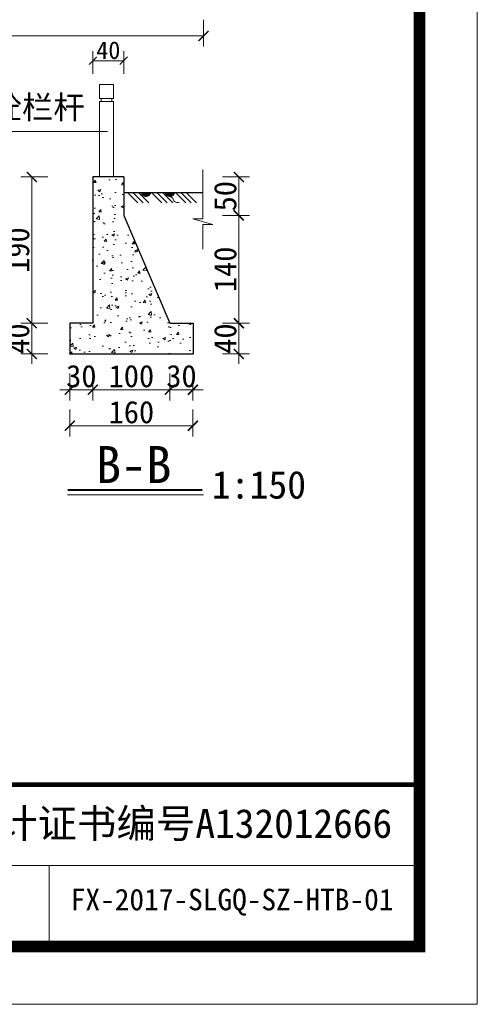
# Model space of a CAD drawing. Extents: x -27255 to 1448651, y 31034 to 8081248.
# Tile 131 of 198: x 583599 to 583658, y 3862053 to 3862181. Entities that reach past the tile are written whole.
import ezdxf

# ---------------------------------------------------------------- set-up
doc = ezdxf.new("R2010")
doc.units = 0
doc.header["$PDMODE"] = 32
doc.header["$PDSIZE"] = 0.2
doc.layers.get('0').update_dxf_attribs({"linetype": 'CONTINUOUS'})
doc.layers.get('Defpoints').update_dxf_attribs({"linetype": 'CONTINUOUS'})
for name, color, linetype, lineweight in [('0.09折线', 6, 'CONTINUOUS', 9), ('0.09标注线', 3, 'CONTINUOUS', 9), ('0.13填充', 8, 'CONTINUOUS', 9), ('0.13文字', 3, 'CONTINUOUS', 13), ('0.30粗线', 7, 'CONTINUOUS', 30), ('图框', 7, 'CONTINUOUS', 20), ('文字', 7, 'CONTINUOUS', 15), ('细实线', 3, 'CONTINUOUS', 20)]:
    doc.layers.add(name, color=color, linetype=linetype, lineweight=lineweight)
doc.styles.add('-仿宋_GB2312', font='FangSong_GB2312.ttf')
doc.styles.add('LYJFS', font='times.ttf', dxfattribs={"width": 0.7})
doc.styles.get("Standard").update_dxf_attribs({"font": 'rs.shx', "bigfont": 'hztxt.shx'})
doc.styles.add('宋体', font='FangSong_GB2312.ttf')
doc.dimstyles.get("Standard").update_dxf_attribs({"dimtxt": 0.18, "dimasz": 0.18, "dimexe": 0.18, "dimexo": 0.0625, "dimgap": 0.09, "dimtad": 0, "dimtih": 1, "dimtoh": 1, "dimdec": 4, "dimzin": 0, "dimdsep": 46, "dimtxsty": 'Standard', "dimcen": 0.09, "dimadec": 0, "dimazin": 0, "dimtfac": 1, "dimtdec": 4, "dimtofl": 0, "dimtmove": 0, "dimatfit": 3, "dimfxl": 1, "dimtolj": 1, "dimtzin": 0, "dimarcsym": 0})

# ---------------------------------------------------------------- blocks, each defined once
blk = doc.blocks.new('d4trtg')
at = {"lineweight": 0}
for p, q in [((658071.24, 3902577.34), (658071.24, 3899605.33)), ((658021.21, 3899725.41), (655949.81, 3899725.41)), ((658071.24, 3899605.33), (653868.4, 3899605.33))]:
    blk.add_line(p, q, dxfattribs=at)
blk.add_line((657700.99, 3899725.41), (657700.99, 3899655.36))
at = {"lineweight": 0, "const_width": 10.01}
blk.add_lwpolyline([(654118.57, 3902527.3), (658021.21, 3902527.3), (658021.21, 3899655.36), (654118.57, 3899655.36)], close=True, dxfattribs=at)
at = {"lineweight": 0, "const_width": 4}
blk.add_lwpolyline([(658021.21, 3899795.46), (654118.57, 3899795.46)], dxfattribs=at)
at = {"insert": (657776.04, 3899760.43), "char_height": 25.0169, "attachment_point": 5, "style": '宋体'}
blk.add_mtext('甲级设计证书编号A132012666', dxfattribs=at)
blk = doc.blocks.new('_ARCHTICK')
at = {"color": 0, "linetype": 'ByBlock', "const_width": 0.15}
blk.add_lwpolyline([(-0.5, -0.5), (0.5, 0.5)], dxfattribs=at)
blk = doc.blocks.new('*D3595')
at = {"layer": '0.13文字', "color": 0, "lineweight": 9}
for p, q in [((583091.38, 3862181.12), (583091.38, 3862177.62)), ((583622.38, 3862181.12), (583622.38, 3862177.62)), ((583091.38, 3862179.02), (583622.38, 3862179.02))]:
    blk.add_line(p, q, dxfattribs=at)
at = {"layer": 'Defpoints', "color": 0, "lineweight": 13}
for p in [(583622.38, 3862253.45), (583091.38, 3862248.44), (583622.38, 3862179.02)]:
    blk.add_point(p, dxfattribs=at)
at = {"layer": '0.13文字', "color": 0, "lineweight": 9, "xscale": 1.3, "yscale": 1.3, "zscale": 1.3, "rotation": 180}
blk.add_blockref('_ARCHTICK', (583091.38, 3862179.02), dxfattribs=at)
at = {"layer": '0.13文字', "color": 0, "lineweight": 9, "xscale": 1.3, "yscale": 1.3, "zscale": 1.3}
blk.add_blockref('_ARCHTICK', (583622.38, 3862179.02), dxfattribs=at)
at = {"layer": '0.13文字', "color": 0, "lineweight": 13, "insert": (583356.88, 3862180.77), "char_height": 2.9, "attachment_point": 5, "style": '-仿宋_GB2312'}
blk.add_mtext('\\A1;5310', dxfattribs=at)
blk = doc.blocks.new('*D4286')
at = {"layer": '0.13文字', "color": 0, "lineweight": 9}
for p, q in [((583624.86, 3862160.69), (583628.36, 3862160.69)), ((583626.96, 3862160.69), (583626.96, 3862155.69)), ((583624.86, 3862155.69), (583628.36, 3862155.69))]:
    blk.add_line(p, q, dxfattribs=at)
at = {"layer": 'Defpoints', "color": 0, "lineweight": 13}
for p in [(583608.01, 3862160.69), (583612.01, 3862155.69), (583626.96, 3862155.69)]:
    blk.add_point(p, dxfattribs=at)
at = {"layer": '0.13文字', "color": 0, "lineweight": 9, "xscale": 1.3, "yscale": 1.3, "zscale": 1.3}
for p, rotation in [((583626.96, 3862160.69), 90), ((583626.96, 3862155.69), 270)]:
    blk.add_blockref('_ARCHTICK', p, dxfattribs=dict(at, rotation=rotation))
at = {"layer": '0.13文字', "color": 0, "lineweight": 13, "insert": (583625.21, 3862158.19), "char_height": 2.9, "attachment_point": 5, "rotation": 90, "style": '-仿宋_GB2312'}
blk.add_mtext('\\A1;50', dxfattribs=at)
blk = doc.blocks.new('*D4287')
at = {"layer": '0.13文字', "color": 0, "lineweight": 9}
for p, q in [((583624.86, 3862155.69), (583628.36, 3862155.69)), ((583626.96, 3862155.69), (583626.96, 3862141.69)), ((583624.86, 3862141.69), (583628.36, 3862141.69))]:
    blk.add_line(p, q, dxfattribs=at)
at = {"layer": 'Defpoints', "color": 0, "lineweight": 13}
for p in [(583612.01, 3862155.69), (583618.01, 3862141.69), (583626.96, 3862141.69)]:
    blk.add_point(p, dxfattribs=at)
at = {"layer": '0.13文字', "color": 0, "lineweight": 9, "xscale": 1.3, "yscale": 1.3, "zscale": 1.3}
for p, rotation in [((583626.96, 3862155.69), 90), ((583626.96, 3862141.69), 270)]:
    blk.add_blockref('_ARCHTICK', p, dxfattribs=dict(at, rotation=rotation))
at = {"layer": '0.13文字', "color": 0, "lineweight": 13, "insert": (583625.21, 3862148.69), "char_height": 2.9, "attachment_point": 5, "rotation": 90, "style": '-仿宋_GB2312'}
blk.add_mtext('\\A1;140', dxfattribs=at)
blk = doc.blocks.new('*D4288')
at = {"layer": '0.13文字', "color": 0, "lineweight": 9}
for p, q in [((583626.96, 3862141.69), (583626.96, 3862142.99)), ((583624.86, 3862141.69), (583628.36, 3862141.69)), ((583626.96, 3862141.69), (583626.96, 3862137.69)), ((583624.86, 3862137.69), (583628.36, 3862137.69)), ((583626.96, 3862137.69), (583626.96, 3862136.39))]:
    blk.add_line(p, q, dxfattribs=at)
at = {"layer": 'Defpoints', "color": 0, "lineweight": 13}
for p in [(583618.01, 3862141.69), (583621.01, 3862137.69), (583626.96, 3862137.69)]:
    blk.add_point(p, dxfattribs=at)
at = {"layer": '0.13文字', "color": 0, "lineweight": 9, "xscale": 1.3, "yscale": 1.3, "zscale": 1.3}
for p, rotation in [((583626.96, 3862141.69), 270), ((583626.96, 3862137.69), 90)]:
    blk.add_blockref('_ARCHTICK', p, dxfattribs=dict(at, rotation=rotation))
at = {"layer": '0.13文字', "color": 0, "lineweight": 13, "insert": (583625.21, 3862139.69), "char_height": 2.9, "attachment_point": 5, "rotation": 90, "style": '-仿宋_GB2312'}
blk.add_mtext('\\A1;40', dxfattribs=at)
blk = doc.blocks.new('*D4289')
at = {"layer": '0.13文字', "color": 0, "lineweight": 9}
for p, q in [((583602.17, 3862160.69), (583598.67, 3862160.69)), ((583600.07, 3862160.69), (583600.07, 3862141.69)), ((583602.17, 3862141.69), (583598.67, 3862141.69))]:
    blk.add_line(p, q, dxfattribs=at)
at = {"layer": 'Defpoints', "color": 0, "lineweight": 13}
for p in [(583608.01, 3862160.69), (583600.07, 3862141.69), (583608.01, 3862141.69)]:
    blk.add_point(p, dxfattribs=at)
at = {"layer": '0.13文字', "color": 0, "lineweight": 9, "xscale": 1.3, "yscale": 1.3, "zscale": 1.3}
for p, rotation in [((583600.07, 3862160.69), 90), ((583600.07, 3862141.69), 270)]:
    blk.add_blockref('_ARCHTICK', p, dxfattribs=dict(at, rotation=rotation))
at = {"layer": '0.13文字', "color": 0, "lineweight": 13, "insert": (583598.32, 3862151.19), "char_height": 2.9, "attachment_point": 5, "rotation": 90, "style": '-仿宋_GB2312'}
blk.add_mtext('\\A1;190', dxfattribs=at)
blk = doc.blocks.new('*D4290')
at = {"layer": '0.13文字', "color": 0, "lineweight": 9}
for p, q in [((583600.07, 3862141.69), (583600.07, 3862142.99)), ((583602.17, 3862141.69), (583598.67, 3862141.69)), ((583600.07, 3862141.69), (583600.07, 3862137.69)), ((583602.17, 3862137.69), (583598.67, 3862137.69)), ((583600.07, 3862137.69), (583600.07, 3862136.39))]:
    blk.add_line(p, q, dxfattribs=at)
at = {"layer": 'Defpoints', "color": 0, "lineweight": 13}
for p in [(583605.01, 3862141.69), (583600.07, 3862137.69), (583605.01, 3862137.69)]:
    blk.add_point(p, dxfattribs=at)
at = {"layer": '0.13文字', "color": 0, "lineweight": 9, "xscale": 1.3, "yscale": 1.3, "zscale": 1.3}
for p, rotation in [((583600.07, 3862141.69), 270), ((583600.07, 3862137.69), 90)]:
    blk.add_blockref('_ARCHTICK', p, dxfattribs=dict(at, rotation=rotation))
at = {"layer": '0.13文字', "color": 0, "lineweight": 13, "insert": (583598.32, 3862139.69), "char_height": 2.9, "attachment_point": 5, "rotation": 90, "style": '-仿宋_GB2312'}
blk.add_mtext('\\A1;40', dxfattribs=at)
blk = doc.blocks.new('*D4298')
at = {"layer": '0.13文字', "color": 0, "lineweight": 9}
for p, q in [((583605.01, 3862135.15), (583605.01, 3862131.65)), ((583608.01, 3862135.15), (583608.01, 3862131.65)), ((583605.01, 3862133.05), (583603.71, 3862133.05)), ((583605.01, 3862133.05), (583608.01, 3862133.05)), ((583608.01, 3862133.05), (583609.31, 3862133.05))]:
    blk.add_line(p, q, dxfattribs=at)
at = {"layer": 'Defpoints', "color": 0, "lineweight": 13}
for p in [(583608.01, 3862141.69), (583605.01, 3862137.69), (583608.01, 3862133.05)]:
    blk.add_point(p, dxfattribs=at)
at = {"layer": '0.13文字', "color": 0, "lineweight": 9, "xscale": 1.3, "yscale": 1.3, "zscale": 1.3}
blk.add_blockref('_ARCHTICK', (583605.01, 3862133.05), dxfattribs=at)
at = {"layer": '0.13文字', "color": 0, "lineweight": 9, "xscale": 1.3, "yscale": 1.3, "zscale": 1.3, "rotation": 180}
blk.add_blockref('_ARCHTICK', (583608.01, 3862133.05), dxfattribs=at)
at = {"layer": '0.13文字', "color": 0, "lineweight": 13, "insert": (583606.51, 3862134.8), "char_height": 2.9, "attachment_point": 5, "style": '-仿宋_GB2312'}
blk.add_mtext('\\A1;30', dxfattribs=at)
blk = doc.blocks.new('*D4299')
at = {"layer": '0.13文字', "color": 0, "lineweight": 9}
for p, q in [((583608.01, 3862135.15), (583608.01, 3862131.65)), ((583618.01, 3862135.15), (583618.01, 3862131.65)), ((583608.01, 3862133.05), (583618.01, 3862133.05))]:
    blk.add_line(p, q, dxfattribs=at)
at = {"layer": 'Defpoints', "color": 0, "lineweight": 13}
for p in [(583608.01, 3862141.69), (583618.01, 3862141.69), (583618.01, 3862133.05)]:
    blk.add_point(p, dxfattribs=at)
at = {"layer": '0.13文字', "color": 0, "lineweight": 9, "xscale": 1.3, "yscale": 1.3, "zscale": 1.3, "rotation": 180}
blk.add_blockref('_ARCHTICK', (583608.01, 3862133.05), dxfattribs=at)
at = {"layer": '0.13文字', "color": 0, "lineweight": 9, "xscale": 1.3, "yscale": 1.3, "zscale": 1.3}
blk.add_blockref('_ARCHTICK', (583618.01, 3862133.05), dxfattribs=at)
at = {"layer": '0.13文字', "color": 0, "lineweight": 13, "insert": (583613.01, 3862134.8), "char_height": 2.9, "attachment_point": 5, "style": '-仿宋_GB2312'}
blk.add_mtext('\\A1;100', dxfattribs=at)
blk = doc.blocks.new('*D4300')
at = {"layer": '0.13文字', "color": 0, "lineweight": 9}
for p, q in [((583618.01, 3862135.15), (583618.01, 3862131.65)), ((583621.01, 3862135.15), (583621.01, 3862131.65)), ((583618.01, 3862133.05), (583616.71, 3862133.05)), ((583618.01, 3862133.05), (583621.01, 3862133.05)), ((583621.01, 3862133.05), (583622.31, 3862133.05))]:
    blk.add_line(p, q, dxfattribs=at)
at = {"layer": 'Defpoints', "color": 0, "lineweight": 13}
for p in [(583618.01, 3862141.69), (583621.01, 3862141.69), (583621.01, 3862133.05)]:
    blk.add_point(p, dxfattribs=at)
at = {"layer": '0.13文字', "color": 0, "lineweight": 9, "xscale": 1.3, "yscale": 1.3, "zscale": 1.3}
blk.add_blockref('_ARCHTICK', (583618.01, 3862133.05), dxfattribs=at)
at = {"layer": '0.13文字', "color": 0, "lineweight": 9, "xscale": 1.3, "yscale": 1.3, "zscale": 1.3, "rotation": 180}
blk.add_blockref('_ARCHTICK', (583621.01, 3862133.05), dxfattribs=at)
at = {"layer": '0.13文字', "color": 0, "lineweight": 13, "insert": (583619.51, 3862134.8), "char_height": 2.9, "attachment_point": 5, "style": '-仿宋_GB2312'}
blk.add_mtext('\\A1;30', dxfattribs=at)
blk = doc.blocks.new('*D4301')
at = {"layer": '0.13文字', "color": 0, "lineweight": 9}
for p, q in [((583605.01, 3862130.47), (583605.01, 3862126.97)), ((583621.01, 3862130.47), (583621.01, 3862126.97)), ((583621.01, 3862128.37), (583605.01, 3862128.37))]:
    blk.add_line(p, q, dxfattribs=at)
at = {"layer": 'Defpoints', "color": 0, "lineweight": 13}
for p in [(583621.01, 3862141.69), (583605.01, 3862137.69), (583605.01, 3862128.37)]:
    blk.add_point(p, dxfattribs=at)
at = {"layer": '0.13文字', "color": 0, "lineweight": 9, "xscale": 1.3, "yscale": 1.3, "zscale": 1.3, "rotation": 180}
blk.add_blockref('_ARCHTICK', (583605.01, 3862128.37), dxfattribs=at)
at = {"layer": '0.13文字', "color": 0, "lineweight": 9, "xscale": 1.3, "yscale": 1.3, "zscale": 1.3}
blk.add_blockref('_ARCHTICK', (583621.01, 3862128.37), dxfattribs=at)
at = {"layer": '0.13文字', "color": 0, "lineweight": 13, "insert": (583613.01, 3862130.12), "char_height": 2.9, "attachment_point": 5, "style": '-仿宋_GB2312'}
blk.add_mtext('\\A1;160', dxfattribs=at)

msp = doc.modelspace()

# ---------------------------------------------------------------- hatches: boundary and pattern name
at = {"layer": '0.13填充'}
h = msp.add_hatch(color=7, dxfattribs=at)
edge = h.paths.add_edge_path()
edge.add_ellipse((583614.91182, 3862158.82458), major_axis=(0, -0.73325), ratio=0.964264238, start_angle=-79.1227045, end_angle=79.1227045, ccw=False)
edge.add_line((583614.21748, 3862158.68621), (583615.60617, 3862158.68621))
h = msp.add_hatch(color=7, dxfattribs=at)
edge = h.paths.add_edge_path()
edge.add_ellipse((583618.02187, 3862158.82458), major_axis=(0, -0.73325), ratio=0.964264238, start_angle=-79.1227045, end_angle=79.1227045, ccw=False)
edge.add_line((583617.32752, 3862158.68621), (583618.71622, 3862158.68621))
at = {"layer": '0.13文字', "lineweight": 13}
h = msp.add_hatch(dxfattribs=at)
h.set_pattern_fill('AR-CONC', color=256, scale=0.02, style=0)
h.set_pattern_definition([(50, (583605.0142, 3862137.6857), (3.6437, -0.31878), [0.381, -4.191]), (355, (583605.0142, 3862137.6857), (-0.70486, 3.82113), [0.3048, -3.3528]), (100.451, (583605.318, 3862137.659), (2.93885, 3.50233), [0.3238, -3.5618]), (46.184, (583605.014, 3862138.7017), (5.4216, -0.84085), [0.5715, -6.2865]), (96.636, (583605.466, 3862138.6316), (4.7481, 4.9485), [0.4857, -5.3427]), (351.184, (583605.014, 3862138.7017), (4.7481, 4.9485), [0.4572, -5.0292]), (21, (583605.5222, 3862138.4477), (3.0323, -2.0453), [0.381, -4.191]), (326, (583605.5222, 3862138.4477), (1.23604, 3.68376), [0.3048, -3.3528]), (71.451, (583605.775, 3862138.2773), (4.26833, 1.63846), [0.3238, -3.5618]), (37.5, (583605.0142, 3862137.6857), (0.06177, 1.6911), [0, -3.31216, 0, -3.4036, 0, -3.3655]), (7.5, (583605.0142, 3862137.6857), (1.33639, 2.00361), [0, -1.94056, 0, -3.23596, 0, -1.2827]), (327.5, (583603.8814, 3862137.6857), (2.71181, -0.114575), [0, -1.27, 0, -3.9624, 0, -5.2578]), (317.5, (583603.3734, 3862137.6857), (2.96258, 0.50853), [0, -1.651, 0, -2.63144, 0, -3.7338])])
h.paths.add_polyline_path([(583612.01421, 3862155.68577), (583612.01421, 3862160.68577), (583608.01421, 3862160.68577), (583608.01421, 3862141.68577), (583605.01421, 3862141.68577), (583605.01421, 3862137.68572), (583621.01421, 3862137.68575), (583621.0142, 3862141.68579), (583618.01421, 3862141.68577)])

# ---------------------------------------------------------------- linework, layer by layer
at = {"layer": '0.09折线', "color": 4}
for p, q in [((583608.89188, 3862170.88577), (583608.89188, 3862172.68577)), ((583608.89188, 3862172.68577), (583610.69188, 3862172.68577)), ((583608.89188, 3862170.88577), (583608.89188, 3862172.68577)), ((583608.89188, 3862172.68577), (583610.69188, 3862172.68577)), ((583608.89188, 3862170.88577), (583608.89188, 3862172.68577)), ((583608.89188, 3862172.68577), (583610.69188, 3862172.68577)), ((583610.69188, 3862170.88577), (583610.69188, 3862172.68577)), ((583610.69188, 3862170.88577), (583610.69188, 3862172.68577)), ((583610.69188, 3862170.88577), (583610.69188, 3862172.68577)), ((583608.89188, 3862170.88577), (583610.69188, 3862170.88577)), ((583608.89188, 3862170.88577), (583610.69188, 3862170.88577)), ((583608.89188, 3862170.88577), (583610.69188, 3862170.88577)), ((583608.89188, 3862170.48577), (583610.69188, 3862170.48577)), ((583608.89188, 3862170.48577), (583608.89188, 3862160.68577)), ((583608.89188, 3862170.48577), (583610.69188, 3862170.48577)), ((583608.89188, 3862170.48577), (583608.89188, 3862160.68577)), ((583608.89188, 3862170.48577), (583610.69188, 3862170.48577)), ((583608.89188, 3862170.48577), (583608.89188, 3862160.68577)), ((583609.09188, 3862170.48577), (583609.09188, 3862170.88577)), ((583609.09188, 3862170.48577), (583609.09188, 3862170.88577)), ((583609.09188, 3862170.48577), (583609.09188, 3862170.88577)), ((583610.49188, 3862170.48577), (583610.49188, 3862170.88577)), ((583610.49188, 3862170.48577), (583610.49188, 3862170.88577)), ((583610.49188, 3862170.48577), (583610.49188, 3862170.88577)), ((583610.69188, 3862160.68577), (583610.69188, 3862170.48577)), ((583610.69188, 3862160.68577), (583610.69188, 3862170.48577)), ((583610.69188, 3862160.68577), (583610.69188, 3862170.48577))]:
    msp.add_line(p, q, dxfattribs=at)
at = {"layer": '0.09标注线'}
msp.add_line((583592.07793, 3862166.57561), (583609.90221, 3862166.57561), dxfattribs=at)
at = {"layer": '0.13填充', "lineweight": 40, "ltscale": 0.005}
msp.add_line((583604.76567, 3862120.04225), (583622.21426, 3862120.04225), dxfattribs=at)
at = {"layer": '0.13填充', "ltscale": 0.005}
msp.add_line((583604.69862, 3862119.40634), (583622.37548, 3862119.40634), dxfattribs=at)
at = {"layer": '0.30粗线'}
for p, q in [((583612.01421, 3862160.68577), (583608.01421, 3862160.68577)), ((583608.01421, 3862160.68577), (583608.01421, 3862141.68577)), ((583612.01421, 3862160.68577), (583612.01421, 3862155.68577)), ((583612.01421, 3862158.68577), (583622.29147, 3862158.68577)), ((583612.01421, 3862155.68577), (583618.01421, 3862141.68577)), ((583605.01421, 3862141.68577), (583605.01421, 3862137.68572)), ((583608.01421, 3862141.68577), (583605.01421, 3862141.68577)), ((583618.01421, 3862141.68577), (583621.0142, 3862141.68579)), ((583621.0142, 3862141.68579), (583621.01421, 3862137.68579)), ((583605.01421, 3862137.68577), (583605.01421, 3862137.68572)), ((583621.01421, 3862137.68575), (583605.01421, 3862137.68572))]:
    msp.add_line(p, q, dxfattribs=at)
at = {"layer": '细实线', "color": 3, "lineweight": 15}
for p, q in [((583622.29147, 3862161.64013), (583622.29147, 3862155.23956)), ((583620.98646, 3862155.23956), (583622.29147, 3862155.23956)), ((583623.59648, 3862154.50624), (583620.98646, 3862155.23956)), ((583622.29147, 3862154.50624), (583622.29147, 3862151.30265)), ((583622.29147, 3862154.50624), (583623.59648, 3862154.50624))]:
    msp.add_line(p, q, dxfattribs=at)
at = {"layer": '细实线', "color": 7, "ltscale": 5}
for p, q in [((583612.50223, 3862158.68621), (583613.84326, 3862157.34519)), ((583613.21183, 3862158.68621), (583614.55285, 3862157.34519)), ((583613.92143, 3862158.68621), (583615.26245, 3862157.34519)), ((583615.61228, 3862158.68621), (583616.9533, 3862157.34519)), ((583616.32187, 3862158.68621), (583617.6629, 3862157.34519)), ((583617.03147, 3862158.68621), (583618.37249, 3862157.34519)), ((583618.72232, 3862158.68621), (583620.06334, 3862157.34519)), ((583619.43192, 3862158.68621), (583620.77294, 3862157.34519)), ((583620.14151, 3862158.68621), (583621.48254, 3862157.34519))]:
    msp.add_line(p, q, dxfattribs=at)
at = {"layer": '细实线', "color": 7, "lineweight": 20, "ltscale": 5, "start_tangent": (0.999064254, 0.043250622), "end_tangent": (0.999505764, -0.031436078)}
msp.add_spline([(583618.05254, 3862158.09479), (583618.35339, 3862157.97863), (583618.43074, 3862157.85004), (583618.46928, 3862157.67642), (583618.60232, 3862157.51544), (583618.80148, 3862157.41469), (583619.22233, 3862157.34519)], degree=3, dxfattribs=at)

# ---------------------------------------------------------------- block references
at = {"layer": '图框', "xscale": 0.1501499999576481, "yscale": 0.1501500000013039, "zscale": 0.15015}
msp.add_blockref('d4trtg', (484848.52942, 3276527.45477), dxfattribs=at)

# ---------------------------------------------------------------- texts
at = {"layer": '0.09标注线', "insert": (583594.72116, 3862171.23471, -1.05849), "char_height": 2.99, "attachment_point": 1, "style": '-仿宋_GB2312'}
msp.add_mtext('砼栏杆', dxfattribs=at)
at = {"layer": '0.13文字', "linetype": 'Continuous', "lineweight": 13, "insert": (583605.13693, 3862068.20741), "char_height": 2.8, "width": 58.3284559, "attachment_point": 1, "style": 'LYJFS'}
msp.add_mtext('{\\fFangSong_GB2312|b0|i0|c134|p49;\\W1;\\C7;FX-2017-SLGQ-SZ-HTB-01}', dxfattribs=at)
at = {"layer": '文字', "color": 7, "attachment_point": 1, "style": '-仿宋_GB2312'}
for s, insert, char_height, width in [('B-B', (583608.41166, 3862125.72627), 4.8, 45.6164618), ('1:150', (583623.45013, 3862122.49978), 3.6, 12.3474569)]:
    msp.add_mtext(s, dxfattribs=dict(at, insert=insert, char_height=char_height, width=width))

# ---------------------------------------------------------------- dimensions: what is measured, and where the dimension line sits
at = {"layer": '0.13文字', "lineweight": 13}
for base, p1, p2, picture, middle in [((583622.38432, 3862179.01566), (583091.38432, 3862248.44201), (583622.38432, 3862253.44617), '*D3595', (583356.88432, 3862180.76566)), ((583608.01421, 3862133.05114), (583605.01421, 3862137.68577), (583608.01421, 3862141.68577), '*D4298', (583606.51421, 3862134.80114)), ((583605.01421, 3862128.36784), (583621.0142, 3862141.68577), (583605.01421, 3862137.68572), '*D4301', (583613.01421, 3862130.11784)), ((583618.01421, 3862133.05114), (583608.01421, 3862141.68577), (583618.01421, 3862141.68577), '*D4299', (583613.01421, 3862134.80114)), ((583621.0142, 3862133.05114), (583618.01421, 3862141.68577), (583621.0142, 3862141.68577), '*D4300', (583619.51421, 3862134.80114))]:
    dim = msp.add_linear_dim(base=base, p1=p1, p2=p2, dimstyle='Standard', override={"dimtxt": 2.9, "dimasz": 1.3, "dimexe": 1.4, "dimexo": 1.8, "dimgap": 0.3, "dimtad": 1, "dimtih": 0, "dimtoh": 0, "dimdec": 0, "dimlfac": 10, "dimtxsty": '-仿宋_GB2312', "dimblk": 'ARCHTICK', "dimtdec": 0, "dimtix": 1, "dimtofl": 1, "dimtmove": 2, "dimfxl": 2.1, "dimfxlon": 1, "dimlwd": 9, "dimlwe": 9}, dxfattribs=at)
    dim.commit()
    dim.dimension.update_dxf_attribs({"geometry": picture, "text_midpoint": middle})
msp.add_linear_dim(base=(583612.01421, 3862175.79219), p1=(583608.01421, 3862160.68577), p2=(583612.01421, 3862160.68577), dimstyle='Standard', override={"dimtxt": 2.3, "dimasz": 1, "dimexe": 1.25, "dimexo": 1.5, "dimgap": 0.2, "dimtad": 1, "dimtih": 0, "dimtoh": 0, "dimdec": 0, "dimlfac": 10, "dimtxsty": '-仿宋_GB2312', "dimblk": 'ARCHTICK', "dimtdec": 0, "dimtix": 1, "dimtofl": 1, "dimtmove": 2, "dimfxl": 1.7, "dimfxlon": 1, "dimlwd": 9, "dimlwe": 9}, dxfattribs=at).render()
for base, p1, p2, picture, middle in [((583600.0682, 3862141.68577), (583608.01421, 3862160.68577), (583608.01424, 3862141.68577), '*D4289', (583598.3182, 3862151.18577)), ((583626.95714, 3862155.68577), (583608.01421, 3862160.68577), (583612.01421, 3862155.68577), '*D4286', (583625.20714, 3862158.18577)), ((583626.95714, 3862141.68577), (583612.01421, 3862155.68577), (583618.01421, 3862141.68577), '*D4287', (583625.20714, 3862148.68577)), ((583600.0682, 3862137.68572), (583605.01421, 3862141.68577), (583605.01421, 3862137.68572), '*D4290', (583598.3182, 3862139.68574)), ((583626.95714, 3862137.68579), (583618.01421, 3862141.68577), (583621.01421, 3862137.68579), '*D4288', (583625.20714, 3862139.68578))]:
    dim = msp.add_linear_dim(base=base, p1=p1, p2=p2, angle=90, dimstyle='Standard', override={"dimtxt": 2.9, "dimasz": 1.3, "dimexe": 1.4, "dimexo": 1.8, "dimgap": 0.3, "dimtad": 1, "dimtih": 0, "dimtoh": 0, "dimdec": 0, "dimlfac": 10, "dimtxsty": '-仿宋_GB2312', "dimblk": 'ARCHTICK', "dimtdec": 0, "dimtix": 1, "dimtofl": 1, "dimtmove": 2, "dimfxl": 2.1, "dimfxlon": 1, "dimlwd": 9, "dimlwe": 9}, dxfattribs=at)
    dim.commit()
    dim.dimension.update_dxf_attribs({"geometry": picture, "text_midpoint": middle})

doc.saveas('drawing.dxf')
